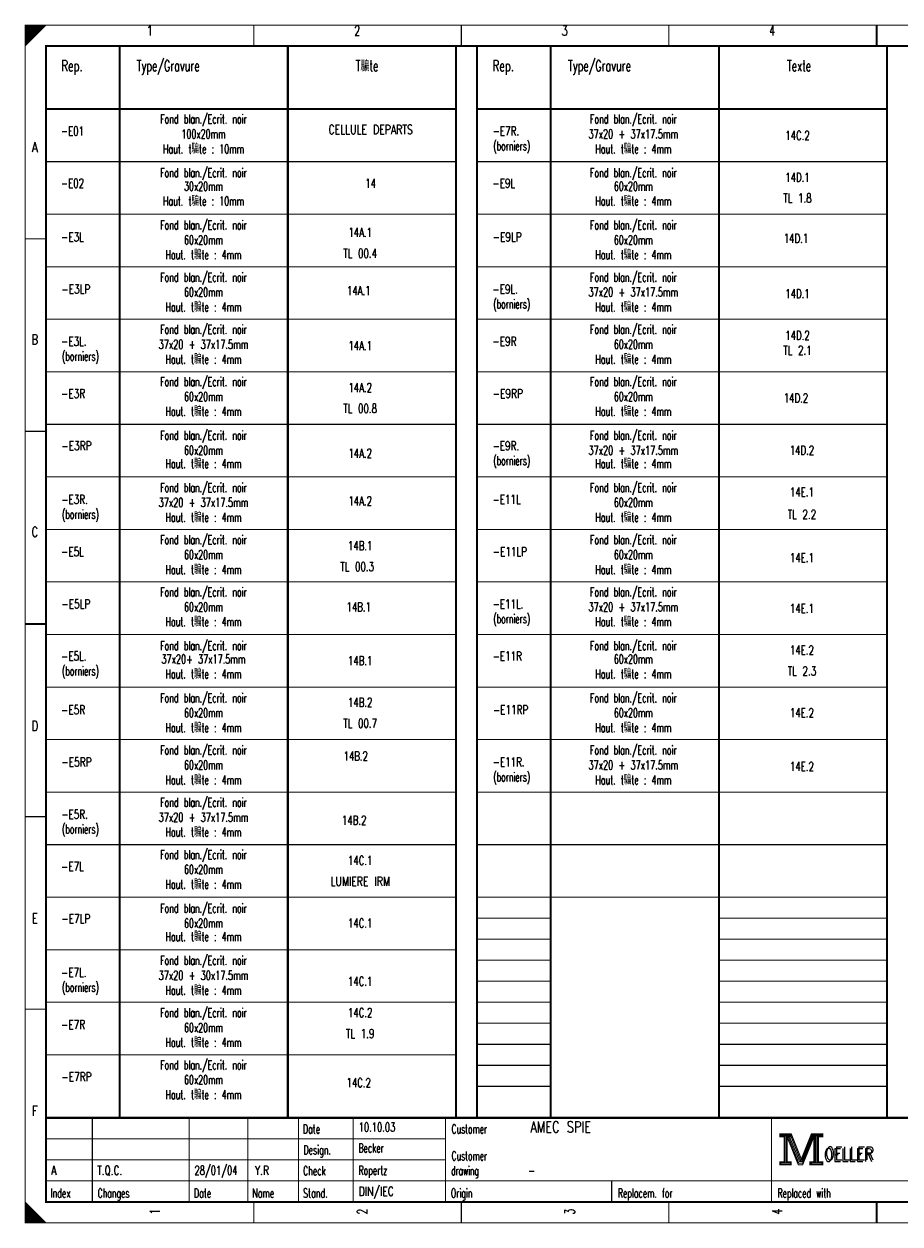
# Model space of a CAD drawing. Extents: x 0 to 409, y 0 to 285.
# Tile 1 of 3: x 0 to 208, y 0 to 285. Entities that reach past the tile are written whole.
import ezdxf
from ezdxf.enums import TextEntityAlignment as Align

# ---------------------------------------------------------------- set-up
doc = ezdxf.new("R2010")
doc.units = 0
doc.header["$MEASUREMENT"] = 0
doc.layers.get('0').update_dxf_attribs({"color": 9, "linetype": 'CONTINUOUS'})
doc.styles.get("Standard").update_dxf_attribs({"font": 'TXT', "bigfont": 'TXT'})

msp = doc.modelspace()

# ---------------------------------------------------------------- linework, layer by layer
at = {"color": 0, "const_width": 0.25, "flags": 128}
for points in [[(0, 142.5), (0, 285), (405, 285), (405, 0), (0, 0), (0, 142.5)], [(0, 285), (5, 285), (0, 280), (0, 285)], [(0.25, 285), (0.25, 280.25), (0.5, 280.5), (0.5, 285), (0.75, 285), (0.75, 280.75), (1, 281), (1, 285), (1.25, 285), (1.25, 281.25), (1.5, 281.5), (1.5, 285), (1.75, 285), (1.75, 281.75), (2, 282)], [(2, 282), (2, 285), (2.25, 285), (2.25, 282.25), (2.5, 282.5), (2.5, 285), (2.75, 285), (2.75, 282.75), (3, 283), (3, 285), (3.25, 285), (3.25, 283.25), (3.5, 283.5), (3.5, 285), (3.75, 285)], [(3.75, 285), (3.75, 283.75), (4, 284), (4, 285), (4.25, 285), (4.25, 284.25), (4.5, 284.5), (4.5, 285), (4.75, 285), (4.75, 284.75)], [(179.5, 21.2), (179.5, 20.5), (180.5, 20.5), (180.5, 14.5), (179.5, 14.5), (179.5, 13.8), (182.2, 13.8), (182.2, 14.5), (181.2, 14.5), (181.2, 20.5), (182.2, 20.5), (182.2, 21.2), (179.5, 21.2)], [(180.7, 20.7), (180.7, 14.3), (181, 14.3), (181, 20.7)], [(181.2, 20.5), (183.9, 13.8), (184.9, 13.8), (187.6, 20.5)], [(181.8, 20.5), (184.2, 14.6), (184.6, 14.6)], [(182.2, 21.2), (184.6, 15.2), (187, 21.2)], [(182.2, 20.5), (184.4, 14.9), (184.7, 14.9)], [(184.6, 14.2), (184.9, 14.2), (187.4, 20.5)], [(184.6, 14.6), (184.8, 14.6), (187.2, 20.5)], [(187.6, 20.5), (187.6, 14.5), (186.6, 14.5), (186.6, 13.8), (187.1, 13.8)], [(187, 21.2), (187, 20.5), (188, 20.5), (188, 14.5), (187, 14.5), (187, 13.8), (189.7, 13.8), (189.7, 14.5), (188.7, 14.5), (188.7, 20.5), (189.7, 20.5), (189.7, 21.2), (187, 21.2)], [(187.8, 20.7), (187.8, 14.3), (188.3, 14.3), (188.3, 20.7), (188.5, 20.7), (188.5, 14.3)], [(0, 5), (0, 0), (5, 0), (0, 5), (0.25, 4.75), (0.25, 0), (0.5, 0), (0.5, 4.5), (0.75, 4.25), (0.75, 0), (1, 0), (1, 4), (1.25, 3.75), (1.25, 0), (1.5, 0)], [(1.5, 0), (1.5, 3.5), (1.75, 3.25), (1.75, 0), (2, 0), (2, 3), (2.25, 2.75), (2.25, 0), (2.5, 0), (2.5, 2.5), (2.75, 2.25), (2.75, 0), (3, 0), (3, 2), (3.25, 1.75)], [(3.25, 1.75), (3.25, 0), (3.5, 0), (3.5, 1.5), (3.75, 1.25), (3.75, 0), (4, 0), (4, 1), (4.25, 0.75), (4.25, 0), (4.5, 0), (4.5, 0.5), (4.75, 0.25)]]:
    msp.add_lwpolyline(points, dxfattribs=at)
at = {"color": 0, "flags": 128}
for points, const_width in [([(0, 285), (405, 285), (405, 0), (0, 0)], 0.25), ([(5, 280), (400, 280), (400, 5), (5, 5)], 0.5), ([(5, 280), (400, 280), (400, 5), (5, 5)], 0.25), ([(179.7, 21), (182, 21), (182, 20.7), (179.7, 20.7)], 0.25), ([(187.2, 21), (189.5, 21), (189.5, 20.7), (187.2, 20.7)], 0.25), ([(179.7, 14.3), (182, 14.3), (182, 14), (179.7, 14)], 0.25), ([(186.8, 14.3), (189.5, 14.3), (189.5, 14), (186.8, 14)], 0.25)]:
    msp.add_lwpolyline(points, close=True, dxfattribs=dict(at, const_width=const_width))
at = {"color": 0}
for points, const_width in [([(54.375, 285), (54.375, 280)], 0.25), ([(103.75, 285), (103.75, 280)], 0.25), ([(153.125, 285), (153.125, 280)], 0.25), ([(202.5, 280), (202.5, 285)], 0.5), ([(202.5, 285), (202.5, 280)], 0.25), ([(22.5, 280), (22.5, 25)], 0.5), ([(62.5, 280), (62.5, 25)], 0.5), ([(102.5, 280), (102.5, 25)], 0.5), ([(107.5, 280), (107.5, 25)], 0.5), ([(125, 280), (125, 25)], 0.5), ([(165, 280), (165, 25)], 0.5), ([(205, 280), (205, 25)], 0.5), ([(5, 265), (102.5, 265)], 0.5), ([(107.5, 265), (205, 265)], 0.5), ([(5, 252.5), (102.5, 252.5)], 0.25), ([(107.5, 252.5), (205, 252.5)], 0.25), ([(5, 240), (102.5, 240)], 0.25), ([(107.5, 240), (205, 240)], 0.25), ([(0, 234.167), (5, 234.167)], 0.25), ([(5, 227.5), (102.5, 227.5)], 0.25), ([(107.5, 227.5), (205, 227.5)], 0.25), ([(5, 215), (102.5, 215)], 0.25), ([(107.5, 215), (205, 215)], 0.25), ([(5, 202.5), (102.5, 202.5)], 0.25), ([(107.5, 202.5), (205, 202.5)], 0.25), ([(0, 188.334), (5, 188.334)], 0.25), ([(5, 190), (102.5, 190)], 0.25), ([(107.5, 190), (205, 190)], 0.25), ([(5, 177.5), (102.5, 177.5)], 0.25), ([(107.5, 177.5), (205, 177.5)], 0.25), ([(5, 165), (102.5, 165)], 0.25), ([(107.5, 165), (205, 165)], 0.25), ([(5, 152.5), (102.5, 152.5)], 0.25), ([(107.5, 152.5), (205, 152.5)], 0.25), ([(5, 142.5), (0, 142.5)], 0.5), ([(0, 142.5), (5, 142.5)], 0.25), ([(5, 140), (102.5, 140)], 0.25), ([(107.5, 140), (205, 140)], 0.25), ([(5, 127.5), (102.5, 127.5)], 0.25), ([(107.5, 127.5), (205, 127.5)], 0.25), ([(5, 115), (102.5, 115)], 0.25), ([(107.5, 115), (205, 115)], 0.25), ([(5, 102.5), (102.5, 102.5)], 0.25), ([(107.5, 102.5), (205, 102.5)], 0.25), ([(0, 96.667), (5, 96.667)], 0.25), ([(5, 90), (102.5, 90)], 0.25), ([(107.5, 90), (205, 90)], 0.25), ([(5, 77.5), (102.5, 77.5)], 0.25), ([(107.5, 77.5), (205, 77.5)], 0.25), ([(107.5, 72.5), (125, 72.5)], 0.25), ([(165, 72.5), (205, 72.5)], 0.25), ([(107.5, 67.5), (125, 67.5)], 0.25), ([(165, 67.5), (205, 67.5)], 0.25), ([(5, 65), (102.5, 65)], 0.25), ([(107.5, 62.5), (125, 62.5)], 0.25), ([(165, 62.5), (205, 62.5)], 0.25), ([(107.5, 57.5), (125, 57.5)], 0.25), ([(165, 57.5), (205, 57.5)], 0.25), ([(5, 52.5), (102.5, 52.5)], 0.25), ([(107.5, 52.5), (125, 52.5)], 0.25), ([(165, 52.5), (205, 52.5)], 0.25), ([(0, 50.834), (5, 50.834)], 0.25), ([(107.5, 47.5), (125, 47.5)], 0.25), ([(165, 47.5), (205, 47.5)], 0.25), ([(5, 40), (102.5, 40)], 0.25), ([(107.5, 42.5), (125, 42.5)], 0.25), ([(165, 42.5), (205, 42.5)], 0.25), ([(107.5, 37.5), (125, 37.5)], 0.25), ([(165, 37.5), (205, 37.5)], 0.25), ([(107.5, 32.5), (125, 32.5)], 0.25), ([(165, 32.5), (205, 32.5)], 0.25), ([(400, 25), (5, 25)], 0.5), ([(16, 5), (16, 25)], 0.25), ([(39, 5), (39, 25)], 0.25), ([(53, 5), (53, 25)], 0.25), ([(65, 25), (65, 5)], 0.25), ([(78, 25), (78, 5)], 0.25), ([(100, 25), (100, 5)], 0.25), ([(177.5, 25), (177.5, 5)], 0.25), ([(5, 20), (100, 20)], 0.25), ([(181.5, 20.5), (184, 14.2)], 0.25), ([(184.7, 14.9), (187, 20.6)], 0.25), ([(5, 15), (100, 15)], 0.25), ([(184, 14.2), (184.6, 14.2)], 0.25), ([(5, 10), (220, 10)], 0.25), ([(139.5, 10), (139.5, 5)], 0.25), ([(54.375, 0), (54.375, 5)], 0.25), ([(103.75, 0), (103.75, 5)], 0.25), ([(153.125, 0), (153.125, 5)], 0.25), ([(202.5, 5), (202.5, 0)], 0.5), ([(202.5, 0), (202.5, 5)], 0.25), ([(4.75, 0), (4.75, 0.25)], 0.25)]:
    msp.add_lwpolyline(points, dxfattribs=dict(at, const_width=const_width))

# ---------------------------------------------------------------- texts
for s, height, width, p in [('1', 2.38125, 0.672, (29.654421, 284.858032)), ('2', 2.38125, 0.672, (78.988169, 284.858032)), ('3', 2.38125, 0.672, (128.321918, 284.858032)), ('4', 2.38125, 0.672, (177.655666, 284.858032)), ('Fond blan./Ecrit. noir', 2.143125, 0.636364, (42.431507, 263.704857)), ('Fond blan./Ecrit. noir', 2.143125, 0.636364, (144.648194, 263.704857)), ('100x20mm', 2.143125, 0.645, (42.431507, 260.155666)), ('CELLULE DEPARTS', 2.143125, 0.755733, (82.182441, 261.220423)), ('37x20 + 37x17.5mm', 2.143125, 0.660706, (144.648194, 260.155666)), ('14C.2', 2.143125, 0.6944, (183.68929, 259.800747)), ('A', 2.38125, 0.76, (2.325654, 257.174346)), ('Haut. t騙te : 10mm', 2.143125, 0.643556, (42.431507, 256.606476)), ('Haut. t騙te : 4mm', 2.143125, 0.641882, (144.648194, 256.606476)), ('Fond blan./Ecrit. noir', 2.143125, 0.636364, (42.431507, 250.927771)), ('14', 2.143125, 0.672, (82.182441, 248.443337)), ('Fond blan./Ecrit. noir', 2.143125, 0.636364, (144.648194, 250.927771)), ('14D.1', 2.143125, 0.6944, (183.68929, 249.863014)), ('30x20mm', 2.143125, 0.641143, (42.431507, 247.733499)), ('60x20mm', 2.143125, 0.641143, (144.648194, 247.733499)), ('Haut. t騙te : 10mm', 2.143125, 0.643556, (42.431507, 244.184309)), ('Haut. t騙te : 4mm', 2.143125, 0.641882, (144.648194, 244.184309)), ('TL 1.8', 2.143125, 0.709333, (183.68929, 244.894147)), ('Fond blan./Ecrit. noir', 2.143125, 0.636364, (42.431507, 238.505604)), ('Fond blan./Ecrit. noir', 2.143125, 0.636364, (144.648194, 238.505604)), ('60x20mm', 2.143125, 0.641143, (42.431507, 234.956413)), ('14A.1', 2.143125, 0.6944, (79.698007, 236.731009)), ('60x20mm', 2.143125, 0.641143, (144.648194, 234.956413)), ('14D.1', 2.143125, 0.6944, (183.334371, 235.311333)), ('Haut. t騙te : 4mm', 2.143125, 0.641882, (42.431507, 231.407223)), ('TL 00.4', 2.143125, 0.704, (79.698007, 231.762142)), ('Haut. t騙te : 4mm', 2.143125, 0.641882, (144.648194, 231.407223)), ('Fond blan./Ecrit. noir', 2.143125, 0.636364, (42.431507, 226.083437)), ('Fond blan./Ecrit. noir', 2.143125, 0.636364, (144.648194, 226.083437)), ('14A.1', 2.143125, 0.6944, (79.343088, 222.889166)), ('60x20mm', 2.143125, 0.641143, (42.431507, 222.534247)), ('37x20 + 37x17.5mm', 2.143125, 0.660706, (144.648194, 222.534247)), ('14D.1', 2.143125, 0.6944, (183.68929, 222.179328)), ('Haut. t騙te : 4mm', 2.143125, 0.641882, (42.431507, 218.985056)), ('Haut. t騙te : 4mm', 2.143125, 0.641882, (144.648194, 218.985056)), ('B', 2.38125, 0.76, (2.325654, 211.389788)), ('Fond blan./Ecrit. noir', 2.143125, 0.636364, (42.431507, 213.66127)), ('Fond blan./Ecrit. noir', 2.143125, 0.636364, (144.648194, 213.66127)), ('14D.2', 2.143125, 0.6944, (183.68929, 212.241594)), ('37x20 + 37x17.5mm', 2.143125, 0.660706, (42.431507, 210.11208)), ('14A.1', 2.143125, 0.6944, (79.698007, 209.757161)), ('60x20mm', 2.143125, 0.641143, (144.648194, 210.11208)), ('TL 2.1', 2.143125, 0.709333, (183.68929, 208.692403)), ('Haut. t騙te : 4mm', 2.143125, 0.641882, (42.431507, 206.562889)), ('Haut. t騙te : 4mm', 2.143125, 0.641882, (144.648194, 206.562889)), ('Fond blan./Ecrit. noir', 2.143125, 0.636364, (42.431507, 201.239103)), ('14A.2', 2.143125, 0.6944, (79.698007, 199.819427)), ('14A.2', 2.143125, 0.6944, (79.698007, 199.819427)), ('Fond blan./Ecrit. noir', 2.143125, 0.636364, (144.648194, 201.239103)), ('60x20mm', 2.143125, 0.641143, (42.431507, 197.689913)), ('60x20mm', 2.143125, 0.641143, (144.648194, 197.689913)), ('14D.2', 2.143125, 0.6944, (183.334371, 197.334994)), ('Haut. t騙te : 4mm', 2.143125, 0.641882, (42.431507, 194.140722)), ('TL 00.8', 2.143125, 0.704, (79.698007, 194.85056)), ('Haut. t騙te : 4mm', 2.143125, 0.641882, (144.648194, 194.140722)), ('Fond blan./Ecrit. noir', 2.143125, 0.636364, (42.431507, 188.462017)), ('Fond blan./Ecrit. noir', 2.143125, 0.636364, (144.648194, 188.462017)), ('60x20mm', 2.143125, 0.641143, (42.431507, 184.912827)), ('14A.2', 2.143125, 0.6944, (79.698007, 184.202989)), ('37x20 + 37x17.5mm', 2.143125, 0.660706, (144.648194, 184.912827)), ('14D.2', 2.143125, 0.6944, (184.754047, 184.912827)), ('Haut. t騙te : 4mm', 2.143125, 0.641882, (42.431507, 181.718555)), ('Haut. t騙te : 4mm', 2.143125, 0.641882, (144.648194, 181.718555)), ('Fond blan./Ecrit. noir', 2.143125, 0.636364, (42.431507, 176.039851)), ('Fond blan./Ecrit. noir', 2.143125, 0.636364, (144.648194, 176.039851)), ('14E.1', 2.143125, 0.6944, (184.754047, 174.975093)), ('37x20 + 37x17.5mm', 2.143125, 0.660706, (42.431507, 172.49066)), ('14A.2', 2.143125, 0.6944, (79.698007, 172.845579)), ('60x20mm', 2.143125, 0.641143, (144.648194, 172.49066)), ('Haut. t騙te : 4mm', 2.143125, 0.641882, (42.431507, 168.941469)), ('Haut. t騙te : 4mm', 2.143125, 0.641882, (144.648194, 168.941469)), ('TL 2.2', 2.143125, 0.709333, (184.754047, 169.651308)), ('C', 2.38125, 0.76, (2.325654, 165.60523)), ('Fond blan./Ecrit. noir', 2.143125, 0.636364, (42.431507, 163.617684)), ('Fond blan./Ecrit. noir', 2.143125, 0.636364, (144.648194, 163.617684)), ('60x20mm', 2.143125, 0.641143, (42.431507, 160.068493)), ('14B.1', 2.143125, 0.6944, (79.698007, 162.198007)), ('60x20mm', 2.143125, 0.641143, (144.648194, 160.068493)), ('TL 00.3', 2.143125, 0.704, (78.988169, 157.229141)), ('14E.1', 2.143125, 0.6944, (184.754047, 159.358655)), ('Haut. t騙te : 4mm', 2.143125, 0.641882, (42.431507, 156.519303)), ('Haut. t騙te : 4mm', 2.143125, 0.641882, (144.648194, 156.519303)), ('Fond blan./Ecrit. noir', 2.143125, 0.636364, (42.431507, 151.195517)), ('Fond blan./Ecrit. noir', 2.143125, 0.636364, (144.648194, 151.195517)), ('60x20mm', 2.143125, 0.641143, (42.431507, 147.646326)), ('14B.1', 2.143125, 0.6944, (79.343088, 147.646326)), ('37x20 + 37x17.5mm', 2.143125, 0.660706, (144.648194, 147.646326)), ('14E.1', 2.143125, 0.6944, (184.754047, 147.291407)), ('Haut. t騙te : 4mm', 2.143125, 0.641882, (42.431507, 144.097136)), ('Haut. t騙te : 4mm', 2.143125, 0.641882, (144.648194, 144.097136)), ('Fond blan./Ecrit. noir', 2.143125, 0.636364, (42.431507, 138.418431)), ('Fond blan./Ecrit. noir', 2.143125, 0.636364, (144.648194, 138.418431)), ('14E.2', 2.143125, 0.6944, (184.754047, 137.353674)), ('37x20+ 37x17.5mm', 2.143125, 0.6585, (42.431507, 135.224159)), ('14B.1', 2.143125, 0.6944, (79.698007, 134.86924)), ('60x20mm', 2.143125, 0.641143, (144.648194, 135.224159)), ('Haut. t騙te : 4mm', 2.143125, 0.641882, (42.431507, 131.674969)), ('Haut. t騙te : 4mm', 2.143125, 0.641882, (144.648194, 131.674969)), ('TL 2.3', 2.143125, 0.709333, (184.754047, 132.384807)), ('Fond blan./Ecrit. noir', 2.143125, 0.636364, (42.431507, 125.996264)), ('Fond blan./Ecrit. noir', 2.143125, 0.636364, (144.648194, 125.996264)), ('14B.2', 2.143125, 0.6944, (79.698007, 124.931507)), ('60x20mm', 2.143125, 0.641143, (42.431507, 122.447073)), ('TL 00.7', 2.143125, 0.704, (79.698007, 119.96264)), ('60x20mm', 2.143125, 0.641143, (144.648194, 122.447073)), ('14E.2', 2.143125, 0.6944, (184.754047, 122.447073)), ('D', 2.38125, 0.76, (2.325654, 119.465753)), ('Haut. t騙te : 4mm', 2.143125, 0.641882, (42.431507, 118.897883)), ('Haut. t騙te : 4mm', 2.143125, 0.641882, (144.648194, 118.897883)), ('Fond blan./Ecrit. noir', 2.143125, 0.636364, (42.431507, 113.574097)), ('14B.2', 2.143125, 0.6944, (78.63325, 112.154421)), ('Fond blan./Ecrit. noir', 2.143125, 0.636364, (144.648194, 113.574097)), ('60x20mm', 2.143125, 0.641143, (42.431507, 110.024907)), ('37x20 + 37x17.5mm', 2.143125, 0.660706, (144.648194, 110.024907)), ('14E.2', 2.143125, 0.6944, (184.754047, 109.669988)), ('Haut. t騙te : 4mm', 2.143125, 0.641882, (42.431507, 106.475716)), ('Haut. t騙te : 4mm', 2.143125, 0.641882, (144.648194, 106.475716)), ('Fond blan./Ecrit. noir', 2.143125, 0.636364, (42.431507, 101.15193)), ('37x20 + 37x17.5mm', 2.143125, 0.660706, (42.431507, 97.60274)), ('Haut. t騙te : 4mm', 2.143125, 0.641882, (42.431507, 94.053549)), ('14B.2', 2.143125, 0.6944, (78.278331, 96.892902)), ('Fond blan./Ecrit. noir', 2.143125, 0.636364, (42.431507, 88.729763)), ('14C.1', 2.143125, 0.6944, (79.698007, 87.310087)), ('60x20mm', 2.143125, 0.641143, (42.431507, 85.180573)), ('Haut. t騙te : 4mm', 2.143125, 0.641882, (42.431507, 81.631382)), ('LUMIERE IRM', 2.143125, 0.754182, (79.698007, 82.34122)), ('Fond blan./Ecrit. noir', 2.143125, 0.636364, (42.431507, 75.952677)), ('E', 2.38125, 0.76, (2.325654, 73.681196)), ('60x20mm', 2.143125, 0.641143, (42.431507, 72.403487)), ('14C.1', 2.143125, 0.6944, (79.698007, 72.403487)), ('Haut. t騙te : 4mm', 2.143125, 0.641882, (42.431507, 69.209215)), ('Fond blan./Ecrit. noir', 2.143125, 0.636364, (42.431507, 63.530511)), ('37x20 + 30x17.5mm', 2.143125, 0.660706, (42.431507, 59.98132)), ('14C.1', 2.143125, 0.6944, (79.698007, 58.561644)), ('Haut. t騙te : 4mm', 2.143125, 0.641882, (42.431507, 56.43213)), ('Fond blan./Ecrit. noir', 2.143125, 0.636364, (42.431507, 51.108344)), ('14C.2', 2.143125, 0.6944, (79.698007, 51.108344)), ('60x20mm', 2.143125, 0.641143, (42.431507, 47.559153)), ('TL 1.9', 2.143125, 0.709333, (79.698007, 46.139477)), ('Haut. t騙te : 4mm', 2.143125, 0.641882, (42.431507, 44.009963)), ('Fond blan./Ecrit. noir', 2.143125, 0.636364, (42.431507, 38.686177)), ('60x20mm', 2.143125, 0.641143, (42.431507, 35.136986)), ('14C.2', 2.143125, 0.6944, (79.343088, 34.427148)), ('Haut. t騙te : 4mm', 2.143125, 0.641882, (42.431507, 31.587796)), ('F', 2.38125, 0.76, (2.325654, 27.896638))]:
    msp.add_text(s, height=height, dxfattribs=dict(at, width=width)).set_placement(p, align=Align.TOP_CENTER)
for s, height, width, p in [('T騙te', 2.619375, 0.632, (78.61373, 276.62391)), ('Rep.', 2.619375, 0.664, (8.632565, 276.62391)), ('Type/Gravure', 2.619375, 0.634667, (26.54533, 276.62391)), ('Rep.', 2.619375, 0.664, (111.204172, 276.62391)), ('Type/Gravure', 2.619375, 0.634667, (129.116936, 276.62391)), ('Texte', 2.619375, 0.632, (181.185336, 276.62391)), ('-E01', 2.143125, 0.7, (8.558032, 260.865504)), ('-E7R.', 2.143125, 0.7168, (111.179328, 260.865504)), ('(borniers)', 2.143125, 0.6192, (111.353238, 257.316314)), ('-E02', 2.143125, 0.7, (8.558032, 248.443337)), ('-E9L', 2.143125, 0.722, (111.129639, 248.443337)), ('-E3L', 2.143125, 0.722, (8.558032, 235.666252)), ('-E9LP', 2.143125, 0.7296, (111.19175, 235.666252)), ('-E3LP', 2.143125, 0.7296, (8.620143, 223.244085)), ('-E9L.', 2.143125, 0.7168, (111.154483, 223.244085)), ('(borniers)', 2.143125, 0.6192, (111.353238, 219.694894)), ('-E3L.', 2.143125, 0.7168, (8.582877, 210.821918)), ('-E9R', 2.143125, 0.722, (111.154483, 210.821918)), ('(borniers)', 2.143125, 0.6192, (8.781631, 207.272727)), ('-E3R', 2.143125, 0.722, (8.582877, 198.399751)), ('-E9RP', 2.143125, 0.7296, (111.216594, 198.399751)), ('-E3RP', 2.143125, 0.7296, (8.644988, 185.977584)), ('-E9R.', 2.143125, 0.7168, (111.179328, 185.977584)), ('(borniers)', 2.143125, 0.6192, (111.353238, 182.428394)), ('-E3R.', 2.143125, 0.7168, (8.607721, 173.200498)), ('-E11L', 2.143125, 0.712, (111.179328, 173.200498)), ('(borniers)', 2.143125, 0.6192, (8.781631, 169.651308)), ('-E5L', 2.143125, 0.722, (8.558032, 160.778331)), ('-E11LP', 2.143125, 0.72, (111.241438, 160.778331)), ('-E5LP', 2.143125, 0.7296, (8.620143, 148.356164)), ('-E11L.', 2.143125, 0.709333, (111.204172, 148.356164)), ('(borniers)', 2.143125, 0.6192, (111.353238, 144.806974)), ('-E5L.', 2.143125, 0.7168, (8.582877, 135.933998)), ('-E11R', 2.143125, 0.712, (111.204172, 135.933998)), ('(borniers)', 2.143125, 0.6192, (8.781631, 132.384807)), ('-E5R', 2.143125, 0.722, (8.582877, 123.156912)), ('-E11RP', 2.143125, 0.72, (111.266283, 123.156912)), ('-E5RP', 2.143125, 0.7296, (8.644988, 110.734745)), ('-E11R.', 2.143125, 0.709333, (111.229016, 110.734745)), ('(borniers)', 2.143125, 0.6192, (111.353238, 107.185554)), ('-E5R.', 2.143125, 0.7168, (8.607721, 98.312578)), ('(borniers)', 2.143125, 0.6192, (8.781631, 94.763387)), ('-E7L', 2.143125, 0.722, (8.558032, 85.890411)), ('-E7LP', 2.143125, 0.7296, (8.620143, 73.468244)), ('-E7L.', 2.143125, 0.7168, (8.582877, 60.691158)), ('(borniers)', 2.143125, 0.6192, (8.781631, 57.141968)), ('-E7R', 2.143125, 0.722, (8.582877, 48.268991)), ('-E7RP', 2.143125, 0.7296, (8.644988, 35.846824)), ('Date', 2.143125, 0.64, (66.054919, 23.424658)), ('Customer', 2.143125, 0.62, (101.403082, 23.424658)), ('Design.', 2.143125, 0.636571, (66.191563, 18.455791)), ('OELLER', 3.095625, 0.76, (189.964259, 17.745953)), ('OELLER', 3.095625, 0.76, (189.964259, 17.745953)), ('OELLER', 3.095625, 0.76, (190.319178, 18.100872)), ('Customer', 2.143125, 0.62, (101.403082, 17.036115)), ('Check', 2.143125, 0.632, (66.11703, 13.486924)), ('drawing', 2.143125, 0.6, (101.328549, 13.486924)), ('Index', 2.143125, 0.632, (6.086021, 8.163138)), ('Changes', 2.143125, 0.622857, (17.262422, 8.163138)), ('Date', 2.143125, 0.64, (40.145828, 8.163138)), ('Name', 2.143125, 0.64, (54.03736, 8.163138)), ('Stand.', 2.143125, 0.642667, (66.11703, 8.163138)), ('Origin', 2.143125, 0.626667, (101.266438, 8.163138)), ('Replacem. for', 2.143125, 0.627077, (140.973007, 8.163138)), ('Replaced with', 2.143125, 0.619692, (178.949346, 8.163138))]:
    msp.add_text(s, height=height, dxfattribs=dict(at, width=width)).set_placement(p, align=Align.TOP_LEFT)
for s, height, width, p in [('10.10.03', 2.143125, 0.678, (79.33599, 21.082192)), ('AMEC SPIE', 2.619375, 0.752889, (120.157005, 20.769863)), ('Becker', 2.143125, 0.626667, (79.273879, 16.113325)), ('A', 2.143125, 0.76, (6.212017, 10.789539)), ('T.Q.C.', 2.143125, 0.728, (17.163045, 10.789539)), ('28/01/04', 2.143125, 0.678, (40.294894, 10.789539)), ('Y.R', 2.143125, 0.738667, (54.665567, 10.789539)), ('Ropertz', 2.143125, 0.622857, (79.323568, 10.789539)), ('-', 2.143125, 0.696, (119.651245, 10.789539)), ('DIN/IEC', 2.143125, 0.750857, (79.348412, 5.820672))]:
    msp.add_text(s, height=height, dxfattribs=dict(at, width=width)).set_placement(p, align=Align.BOTTOM_LEFT)
at = {"color": 0, "width": 0.672}
for s, p in [('1', (29.654421, 2.697385)), ('2', (78.988169, 2.697385)), ('3', (128.321918, 2.697385)), ('4', (177.655666, 2.697385))]:
    msp.add_text(s, height=2.38125, rotation=90, dxfattribs=at).set_placement(p, align=Align.TOP_CENTER)

doc.saveas('drawing.dxf')
